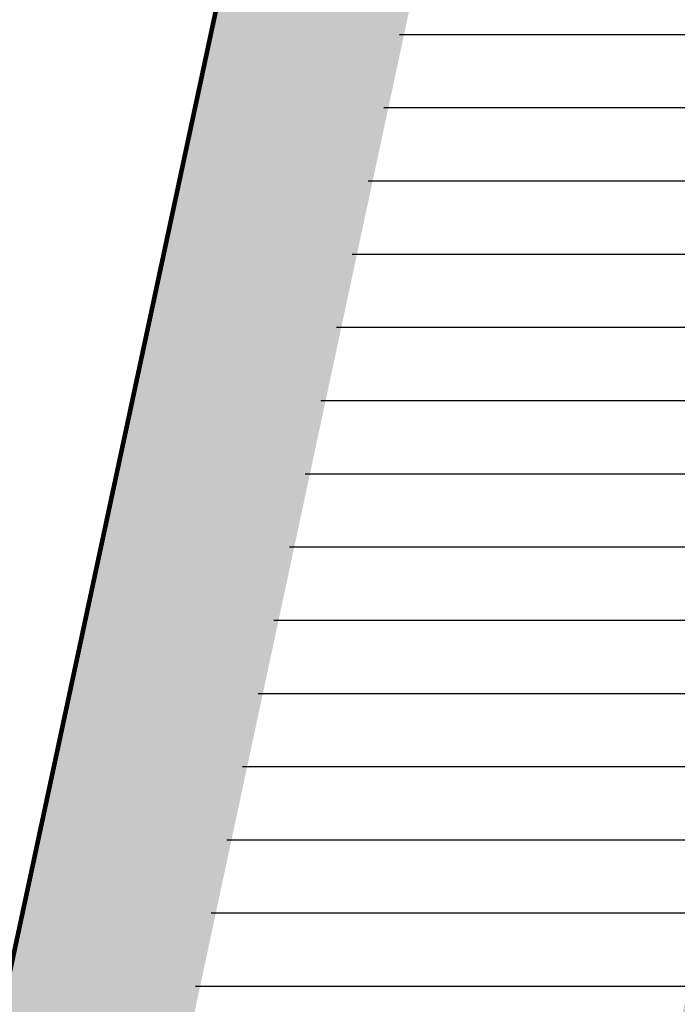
# Model space of a CAD drawing. Header units: metres. Extents: x 147454 to 148962, y 409264 to 410698.
# Tile 12 of 36: x 147482 to 147496, y 410579 to 410601. Entities that reach past the tile are written whole.
import ezdxf

# ---------------------------------------------------------------- set-up
doc = ezdxf.new("R2010")
doc.units = ezdxf.units.M
doc.layers.add('N-WE-GK-BOUWKUIP-G', color=7, linetype='Continuous')
doc.layers.add('T-WE-OG-TERREIN_BOUW-G', color=7, linetype='Continuous')
doc.layers.add('T-WE-VH-FASE-1B', color=7, linetype='Continuous', true_color=0x007f00)

# ---------------------------------------------------------------- blocks, each defined once
blk = doc.blocks.new('Fase 1 - Gebouw A + B')
at = {"layer": 'T-WE-VH-FASE-1B', "linetype": 'ByBlock', "transparency": 33554623}
h = blk.add_hatch(dxfattribs=at)
h.set_pattern_fill('LINE', color=256, scale=0.5)
h.set_pattern_definition([(0, (1400, 0), (0, 1.5875), [])])
h.paths.add_polyline_path([(148883.254, 410567.407), (148882.765, 410567.512), (148879.755, 410553.471), (148881.193, 410553.163), (148880.626, 410550.523), (148892.438, 410547.991), (148892.302, 410547.355), (148898.437, 410546.04), (148902.868, 410566.712), (148895.54, 410568.276), (148896.175, 410571.232), (148896.824, 410574.265), (148897.259, 410576.294), (148896.016, 410576.56), (148903.369, 410610.856), (148912.325, 410608.936), (148911.883, 410606.873), (148919.285, 410605.286), (148919.727, 410607.349), (148926.425, 410605.914), (148923.28, 410591.246), (148933.606, 410589.033), (148938.469, 410611.717), (148894.762, 410621.087)])
at = {"layer": 'N-WE-GK-BOUWKUIP-G', "const_width": 0.1}
blk.add_lwpolyline([(148960.201, 410639.219), (148939.309, 410659.582), (148938.403, 410658.653), (148935.157, 410661.818), (148933.991, 410660.621), (148933.008, 410661.58), (148914.292, 410642.382), (148909.908, 410621.931), (148891.689, 410625.837), (148880.181, 410572.157), (148879.692, 410572.261), (148875.005, 410550.398), (148876.443, 410550.09)], dxfattribs=at)
at = {"layer": 'T-WE-OG-TERREIN_BOUW-G', "color": 30, "true_color": 0xf26722, "transparency": 33554495, "const_width": 4}
blk.add_lwpolyline([(148934.44, 410660.184), (148916.127, 410641.399), (148911.444, 410619.556), (148893.226, 410623.462), (148881.718, 410569.782), (148881.229, 410569.887), (148877.38, 410551.935), (148879.825, 410551.411)], dxfattribs=at)
at = {"layer": 'T-WE-VH-FASE-1B', "linetype": 'ByBlock', "transparency": 33554623, "const_width": 0.2}
blk.add_lwpolyline([(148883.254, 410567.407), (148882.765, 410567.512), (148879.755, 410553.471), (148881.193, 410553.163), (148880.626, 410550.523), (148892.438, 410547.991), (148892.302, 410547.355), (148898.437, 410546.04), (148902.868, 410566.712), (148895.54, 410568.276), (148896.175, 410571.232), (148896.824, 410574.265), (148897.259, 410576.294), (148896.016, 410576.56), (148903.369, 410610.856), (148912.325, 410608.936), (148911.883, 410606.873), (148919.285, 410605.286), (148919.727, 410607.349), (148926.425, 410605.914), (148923.28, 410591.246), (148933.606, 410589.033), (148938.469, 410611.717), (148894.762, 410621.087)], close=True, dxfattribs=at)

msp = doc.modelspace()

# ---------------------------------------------------------------- block references
at = {"layer": 'T-WE-VH-FASE-1B'}
msp.add_blockref('Fase 1 - Gebouw A + B', (-1400, 0), dxfattribs=at)

doc.saveas('drawing.dxf')
